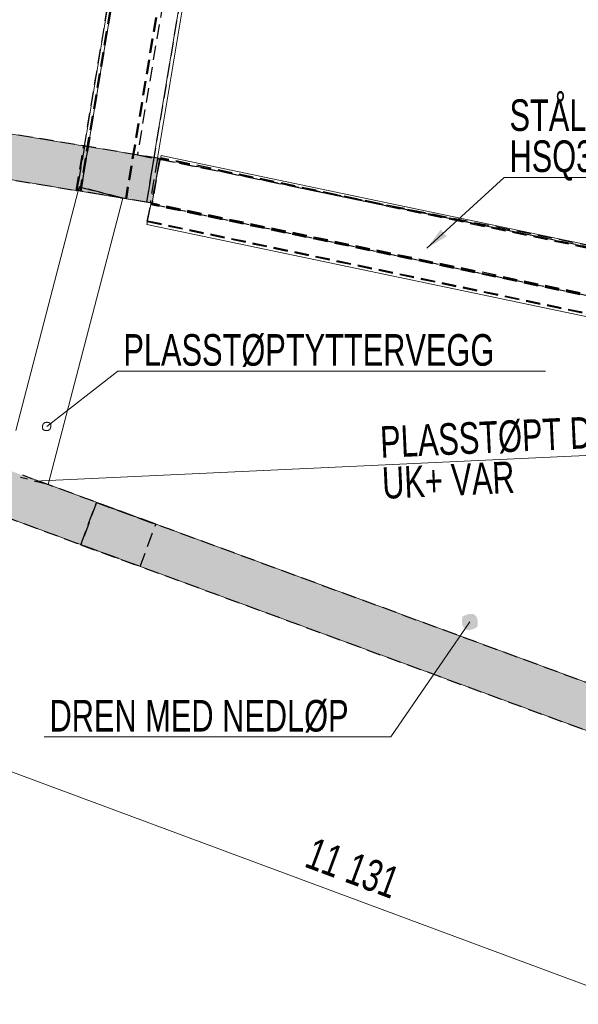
# Model space of a CAD drawing. Header units: millimetres. Extents: x 58962 to 143062, y 63981 to 123381.
# Tile 3 of 13: x 80740 to 86928, y 75058 to 85970. Entities that reach past the tile are written whole.
import ezdxf

# ---------------------------------------------------------------- set-up
doc = ezdxf.new("R2010")
doc.units = ezdxf.units.MM
doc.header["$LTSCALE"] = 100
doc.linetypes.add('HIDDEN', pattern=[2.38125, 1.5875, -0.79375])
doc.linetypes.add('XKITLINE00', pattern=[0])
for name, color, linetype, lineweight in [('GraphicObject', 6, 'Continuous', 0), ('Part', 2, 'Continuous', 0), ('Part_Hidden', 7, 'Continuous', 0), ('PartMark', 3, 'Continuous', 0), ('Text', 3, 'Continuous', 0), ('Z-DIMENSIONS', 1, 'Continuous', 0)]:
    doc.layers.add(name, color=color, linetype=linetype, lineweight=lineweight)
doc.styles.add('ARIAL_NARROW', font='ARIALN.TTF')

msp = doc.modelspace()

# ---------------------------------------------------------------- hatches: boundary and pattern name
at = {"layer": 'Part'}
for points in [[(76964, 85316), (82290, 84431), (82208, 83937), (76882, 84822), (76785, 84834), (76687, 84835), (76589, 84828), (76492, 84810), (76398, 84783), (76307, 84747), (76219, 84702), (76137, 84649), (76060, 84588), (75989, 84520), (75926, 84446), (75870, 84365), (75822, 84279), (75783, 84189), (75753, 84096), (75732, 84000), (75704, 83832), (75211, 83914), (75239, 84082), (75270, 84226), (75315, 84366), (75374, 84501), (75445, 84629), (75529, 84750), (75625, 84862), (75730, 84965), (75846, 85056), (75970, 85136), (76101, 85203), (76238, 85257), (76379, 85297), (76524, 85323), (76671, 85335), (76818, 85333)], [(78541, 81742), (90111, 77485), (89939, 77016), (78368, 81273)]]:
    msp.add_hatch(color=253, dxfattribs=at).paths.add_polyline_path(points, flags=17)
at = {"layer": 'PartMark'}
msp.add_hatch(color=7, dxfattribs=at).paths.add_polyline_path([(85252, 83437), (85402, 83643), (85470, 83569)], flags=17)
at = {"layer": 'Text'}
msp.add_hatch(color=3, dxfattribs=at).paths.add_polyline_path([(85646, 79354), (85647, 79355), (85649, 79355), (85650, 79356), (85651, 79357), (85653, 79358), (85654, 79358), (85655, 79359), (85656, 79360), (85658, 79360), (85659, 79361), (85660, 79362), (85662, 79363), (85663, 79363), (85664, 79364), (85665, 79365), (85667, 79365), (85668, 79366), (85669, 79366), (85671, 79367), (85672, 79368), (85673, 79368), (85674, 79369), (85676, 79369), (85677, 79370), (85678, 79370), (85679, 79371), (85681, 79372), (85682, 79372), (85683, 79373), (85684, 79373), (85685, 79374), (85687, 79374), (85688, 79375), (85689, 79375), (85690, 79375), (85692, 79376), (85693, 79376), (85694, 79377), (85695, 79377), (85696, 79378), (85697, 79378), (85699, 79378), (85700, 79379), (85701, 79379), (85702, 79379), (85703, 79380), (85704, 79380), (85706, 79380), (85707, 79381), (85708, 79381), (85709, 79381), (85710, 79382), (85711, 79382), (85712, 79382), (85714, 79382), (85715, 79383), (85716, 79383), (85717, 79383), (85718, 79383), (85719, 79383), (85720, 79384), (85721, 79384), (85722, 79384), (85723, 79384), (85725, 79384), (85726, 79384), (85727, 79385), (85728, 79385), (85729, 79385), (85730, 79385), (85731, 79385), (85732, 79385), (85733, 79385), (85734, 79385), (85735, 79385), (85736, 79385), (85737, 79385), (85738, 79385), (85739, 79385), (85740, 79385), (85741, 79385), (85742, 79385), (85743, 79385), (85744, 79385), (85745, 79385), (85746, 79385), (85747, 79385), (85748, 79385), (85749, 79385), (85750, 79385), (85751, 79385), (85752, 79385), (85752, 79384), (85753, 79384), (85754, 79384), (85755, 79384), (85756, 79384), (85757, 79384), (85758, 79383), (85759, 79383), (85760, 79383), (85761, 79383), (85761, 79382), (85762, 79382), (85763, 79382), (85764, 79382), (85765, 79381), (85766, 79381), (85766, 79381), (85767, 79381), (85768, 79380), (85769, 79380), (85770, 79380), (85770, 79379), (85771, 79379), (85772, 79378), (85773, 79378), (85774, 79378), (85774, 79377), (85775, 79377), (85776, 79376), (85777, 79376), (85777, 79376), (85778, 79375), (85779, 79375), (85779, 79374), (85780, 79374), (85781, 79373), (85782, 79373), (85782, 79372), (85783, 79372), (85784, 79371), (85784, 79371), (85785, 79370), (85786, 79370), (85786, 79369), (85787, 79368), (85787, 79368), (85788, 79367), (85789, 79367), (85789, 79366), (85790, 79365), (85791, 79365), (85791, 79364), (85792, 79363), (85792, 79363), (85793, 79362), (85793, 79361), (85794, 79361), (85794, 79360), (85795, 79359), (85796, 79359), (85796, 79358), (85797, 79357), (85797, 79356), (85798, 79356), (85798, 79355), (85799, 79354), (85799, 79353), (85800, 79353), (85800, 79352), (85800, 79351), (85801, 79350), (85801, 79349), (85802, 79348), (85802, 79348), (85803, 79347), (85803, 79346), (85803, 79345), (85804, 79344), (85804, 79343), (85805, 79342), (85805, 79341), (85805, 79341), (85806, 79340), (85806, 79339), (85806, 79338), (85807, 79337), (85807, 79336), (85807, 79335), (85808, 79334), (85808, 79333), (85808, 79332), (85809, 79331), (85809, 79330), (85809, 79329), (85809, 79328), (85810, 79327), (85810, 79326), (85810, 79325), (85810, 79324), (85811, 79323), (85811, 79321), (85811, 79320), (85811, 79319), (85812, 79318), (85812, 79317), (85812, 79316), (85812, 79315), (85812, 79314), (85812, 79312), (85813, 79311), (85813, 79310), (85813, 79309), (85813, 79308), (85813, 79307), (85813, 79305), (85813, 79304), (85813, 79303), (85814, 79302), (85814, 79301), (85814, 79299), (85814, 79298), (85814, 79297), (85814, 79296), (85814, 79294), (85814, 79293), (85814, 79292), (85814, 79291), (85814, 79289), (85814, 79288), (85814, 79287), (85814, 79285), (85814, 79284), (85814, 79283), (85814, 79281), (85814, 79280), (85814, 79279), (85814, 79277), (85814, 79276), (85814, 79275), (85814, 79273), (85813, 79272), (85813, 79270), (85813, 79269), (85813, 79268), (85813, 79266), (85813, 79265), (85813, 79263), (85813, 79262), (85812, 79261), (85812, 79259), (85812, 79258), (85812, 79256), (85812, 79255), (85812, 79253), (85811, 79252), (85811, 79250), (85811, 79249), (85811, 79247), (85811, 79246), (85810, 79244), (85810, 79243), (85810, 79241), (85810, 79240), (85808, 79239), (85807, 79238), (85806, 79238), (85804, 79237), (85803, 79236), (85802, 79235), (85800, 79235), (85799, 79234), (85798, 79233), (85796, 79232), (85795, 79232), (85794, 79231), (85793, 79230), (85791, 79230), (85790, 79229), (85789, 79228), (85787, 79228), (85786, 79227), (85785, 79227), (85784, 79226), (85782, 79225), (85781, 79225), (85780, 79224), (85779, 79224), (85777, 79223), (85776, 79222), (85775, 79222), (85774, 79221), (85772, 79221), (85771, 79220), (85770, 79220), (85769, 79219), (85768, 79219), (85766, 79218), (85765, 79218), (85764, 79217), (85763, 79217), (85761, 79217), (85760, 79216), (85759, 79216), (85758, 79215), (85757, 79215), (85756, 79215), (85754, 79214), (85753, 79214), (85752, 79214), (85751, 79213), (85750, 79213), (85749, 79213), (85747, 79212), (85746, 79212), (85745, 79212), (85744, 79211), (85743, 79211), (85742, 79211), (85741, 79211), (85739, 79210), (85738, 79210), (85737, 79210), (85736, 79210), (85735, 79209), (85734, 79209), (85733, 79209), (85732, 79209), (85731, 79209), (85730, 79209), (85729, 79208), (85728, 79208), (85726, 79208), (85725, 79208), (85724, 79208), (85723, 79208), (85722, 79208), (85721, 79208), (85720, 79208), (85719, 79208), (85718, 79208), (85717, 79208), (85716, 79208), (85715, 79208), (85714, 79208), (85713, 79208), (85712, 79208), (85711, 79208), (85710, 79208), (85709, 79208), (85708, 79208), (85707, 79208), (85706, 79208), (85705, 79208), (85704, 79208), (85704, 79208), (85703, 79208), (85702, 79209), (85701, 79209), (85700, 79209), (85699, 79209), (85698, 79209), (85697, 79209), (85696, 79210), (85695, 79210), (85695, 79210), (85694, 79210), (85693, 79210), (85692, 79211), (85691, 79211), (85690, 79211), (85689, 79211), (85689, 79212), (85688, 79212), (85687, 79212), (85686, 79213), (85685, 79213), (85685, 79213), (85684, 79214), (85683, 79214), (85682, 79214), (85681, 79215), (85681, 79215), (85680, 79216), (85679, 79216), (85678, 79216), (85678, 79217), (85677, 79217), (85676, 79218), (85675, 79218), (85675, 79219), (85674, 79219), (85673, 79220), (85673, 79220), (85672, 79221), (85671, 79221), (85671, 79222), (85670, 79222), (85669, 79223), (85669, 79223), (85668, 79224), (85667, 79224), (85667, 79225), (85666, 79226), (85665, 79226), (85665, 79227), (85664, 79227), (85664, 79228), (85663, 79229), (85663, 79229), (85662, 79230), (85661, 79231), (85661, 79231), (85660, 79232), (85660, 79233), (85659, 79234), (85659, 79234), (85658, 79235), (85658, 79236), (85657, 79236), (85657, 79237), (85656, 79238), (85656, 79239), (85655, 79240), (85655, 79240), (85654, 79241), (85654, 79242), (85653, 79243), (85653, 79244), (85652, 79244), (85652, 79245), (85652, 79246), (85651, 79247), (85651, 79248), (85650, 79249), (85650, 79250), (85650, 79251), (85649, 79251), (85649, 79252), (85648, 79253), (85648, 79254), (85648, 79255), (85647, 79256), (85647, 79257), (85647, 79258), (85646, 79259), (85646, 79260), (85646, 79261), (85646, 79262), (85645, 79263), (85645, 79264), (85645, 79265), (85644, 79266), (85644, 79267), (85644, 79268), (85644, 79269), (85643, 79270), (85643, 79271), (85643, 79273), (85643, 79274), (85643, 79275), (85642, 79276), (85642, 79277), (85642, 79278), (85642, 79279), (85642, 79280), (85642, 79282), (85641, 79283), (85641, 79284), (85641, 79285), (85641, 79286), (85641, 79287), (85641, 79289), (85641, 79290), (85641, 79291), (85641, 79292), (85641, 79294), (85640, 79295), (85640, 79296), (85640, 79297), (85640, 79299), (85640, 79300), (85640, 79301), (85640, 79302), (85640, 79304), (85640, 79305), (85640, 79306), (85640, 79308), (85640, 79309), (85640, 79310), (85640, 79312), (85640, 79313), (85640, 79314), (85640, 79316), (85640, 79317), (85641, 79318), (85641, 79320), (85641, 79321), (85641, 79322), (85641, 79324), (85641, 79325), (85641, 79327), (85641, 79328), (85641, 79329), (85642, 79331), (85642, 79332), (85642, 79334), (85642, 79335), (85642, 79337), (85642, 79338), (85643, 79340), (85643, 79341), (85643, 79343), (85643, 79344), (85643, 79346), (85644, 79347), (85644, 79349), (85644, 79350), (85644, 79352), (85645, 79353)], flags=17)

# ---------------------------------------------------------------- linework, layer by layer
at = {"layer": 'GraphicObject', "color": 3, "linetype": 'Continuous', "lineweight": 0}
msp.add_line((93938, 81463), (80906, 80854), dxfattribs=at)
at = {"layer": 'Part', "color": 7, "linetype": 'XKITLINE00', "lineweight": 0}
for p, q in [((82604, 91478), (81458, 84569)), ((82604, 91478), (81458, 84569)), ((82643, 91471), (81497, 84562)), ((83373, 91349), (82227, 84441)), ((83373, 91349), (82227, 84441)), ((83412, 91342), (82267, 84434)), ((76964, 85316), (82290, 84431)), ((82208, 83937), (77173, 84774)), ((82308, 84464), (82249, 84184)), ((93967, 82017), (82308, 84464)), ((82290, 84431), (82208, 83937)), ((82298, 84420), (82288, 84422)), ((81388, 84074), (80696, 81418)), ((81376, 84076), (81367, 84077)), ((81367, 84077), (81367, 84077)), ((81388, 84074), (81376, 84076)), ((81376, 84076), (81376, 84076)), ((81376, 84076), (81376, 84076)), ((81376, 84076), (81388, 84074)), ((81883, 83991), (81056, 80817)), ((82208, 83937), (81883, 83991)), ((82197, 83939), (82147, 83701)), ((93891, 81236), (82147, 83701)), ((78368, 81273), (89939, 77016)), ((90111, 77485), (80774, 80921))]:
    msp.add_line(p, q, dxfattribs=at)
at = {"layer": 'Part_Hidden', "linetype": 'HIDDEN', "lineweight": 25}
for p, q in [((85863, 107287), (82044, 84473)), ((85863, 107287), (82044, 84473)), ((81376, 84076), (82644, 91722)), ((82674, 91717), (81405, 84071)), ((82685, 91715), (81417, 84069)), ((83179, 91633), (81911, 83987)), ((83191, 91631), (81922, 83985)), ((83413, 91594), (82145, 83948)), ((82290, 84431), (76964, 85316)), ((77173, 84774), (81368, 84077)), ((81367, 84077), (81449, 84570)), ((81368, 84077), (81450, 84570)), ((81458, 84569), (81376, 84076)), ((81458, 84569), (81376, 84076)), ((81497, 84562), (81415, 84069)), ((82044, 84473), (82288, 84422)), ((82044, 84473), (88501, 83178)), ((82227, 84441), (82145, 83948)), ((82227, 84441), (82145, 83948)), ((82267, 84434), (82185, 83941)), ((82290, 84431), (82208, 83937)), ((91096, 82620), (82298, 84420)), ((94044, 81964), (82300, 84429)), ((94046, 81976), (82303, 84440)), ((82249, 84184), (82197, 83939)), ((81367, 84077), (81368, 84077)), ((81883, 83991), (81376, 84076)), ((82145, 83948), (81376, 84076)), ((81399, 84117), (81388, 84074)), ((82145, 83948), (81388, 84074)), ((81415, 84069), (81388, 84074)), ((81883, 83991), (81399, 84117)), ((81399, 84117), (81883, 83991)), ((81883, 83991), (81883, 83991)), ((81883, 83991), (81883, 83991)), ((82185, 83941), (82145, 83948)), ((82154, 83732), (82195, 83928)), ((93936, 81453), (82193, 83918)), ((93938, 81463), (82195, 83928)), ((82195, 83928), (93938, 81463)), ((93941, 81475), (82197, 83939)), ((82154, 83732), (93897, 81267)), ((82156, 83742), (93899, 81277)), ((91666, 76380), (78368, 81273)), ((81056, 80817), (80750, 80896)), ((91838, 76850), (80774, 80921)), ((81418, 80151), (81591, 80620)), ((81591, 80620), (81418, 80151)), ((82248, 80378), (81591, 80620)), ((81591, 80620), (82248, 80378)), ((81615, 80611), (82221, 80388)), ((82075, 79909), (82248, 80378)), ((82075, 79909), (82248, 80378)), ((81418, 80151), (82075, 79909))]:
    msp.add_line(p, q, dxfattribs=at)
at = {"layer": 'PartMark', "color": 7, "linetype": 'Continuous', "lineweight": 0}
for p, q in [((85252, 83437), (86106, 84222)), ((86106, 84222), (88608, 84222)), ((81040, 81461), (81829, 82075)), ((81829, 82075), (86565, 82075)), ((80992, 81461), (80993, 81462)), ((80992, 81460), (80992, 81461)), ((80992, 81461), (80992, 81461)), ((80992, 81459), (80992, 81460)), ((80992, 81460), (80992, 81460)), ((80992, 81458), (80992, 81459)), ((80992, 81459), (80992, 81459)), ((80992, 81457), (80992, 81458)), ((80992, 81458), (80992, 81458)), ((80992, 81456), (80992, 81457)), ((80992, 81457), (80992, 81457)), ((80992, 81455), (80992, 81456)), ((80992, 81456), (80992, 81456)), ((80992, 81454), (80992, 81455)), ((80992, 81455), (80992, 81455)), ((80992, 81453), (80992, 81454)), ((80992, 81454), (80992, 81454)), ((80992, 81454), (80992, 81454)), ((80992, 81452), (80992, 81453)), ((80992, 81453), (80992, 81453)), ((80992, 81451), (80992, 81452)), ((80992, 81452), (80992, 81452)), ((80992, 81450), (80992, 81451)), ((80992, 81451), (80992, 81451)), ((80992, 81449), (80992, 81450)), ((80992, 81450), (80992, 81450)), ((80992, 81448), (80992, 81449)), ((80992, 81449), (80992, 81449)), ((80992, 81449), (80992, 81449)), ((80992, 81447), (80992, 81448)), ((80992, 81448), (80992, 81448)), ((80992, 81446), (80992, 81447)), ((80992, 81447), (80992, 81447)), ((80992, 81445), (80992, 81446)), ((80992, 81446), (80992, 81446)), ((80992, 81446), (80992, 81446)), ((80993, 81445), (80992, 81445)), ((80993, 81466), (80993, 81467)), ((80993, 81467), (80994, 81467)), ((80993, 81465), (80993, 81466)), ((80993, 81466), (80993, 81466)), ((80993, 81464), (80993, 81465)), ((80993, 81465), (80993, 81465)), ((80993, 81463), (80993, 81464)), ((80993, 81464), (80993, 81464)), ((80993, 81462), (80993, 81463)), ((80993, 81463), (80993, 81463)), ((80993, 81462), (80993, 81462)), ((80993, 81444), (80993, 81445)), ((80993, 81443), (80993, 81444)), ((80993, 81444), (80993, 81444)), ((80993, 81442), (80993, 81443)), ((80993, 81443), (80993, 81443)), ((80993, 81443), (80993, 81443)), ((80993, 81441), (80993, 81442)), ((80993, 81442), (80993, 81442)), ((80994, 81440), (80993, 81441)), ((80993, 81441), (80993, 81441)), ((80993, 81441), (80993, 81441)), ((80994, 81470), (80994, 81471)), ((80994, 81471), (80995, 81471)), ((80994, 81469), (80994, 81470)), ((80994, 81470), (80994, 81470)), ((80994, 81468), (80994, 81469)), ((80994, 81469), (80994, 81469)), ((80994, 81467), (80994, 81468)), ((80994, 81439), (80994, 81440)), ((80994, 81440), (80994, 81440)), ((80994, 81440), (80994, 81440)), ((80994, 81438), (80994, 81439)), ((80994, 81439), (80994, 81439)), ((80995, 81438), (80994, 81438)), ((80994, 81438), (80994, 81438)), ((80995, 81474), (80995, 81475)), ((80995, 81475), (80996, 81475)), ((80995, 81473), (80995, 81474)), ((80995, 81472), (80995, 81473)), ((80995, 81473), (80995, 81473)), ((80995, 81471), (80995, 81472)), ((80995, 81472), (80995, 81472)), ((80995, 81437), (80995, 81438)), ((80995, 81436), (80995, 81437)), ((80995, 81437), (80995, 81437)), ((80995, 81437), (80995, 81437)), ((80995, 81435), (80995, 81436)), ((80995, 81436), (80995, 81436)), ((80996, 81435), (80995, 81435)), ((80996, 81477), (80997, 81478)), ((80996, 81476), (80996, 81477)), ((80996, 81477), (80996, 81477)), ((80996, 81475), (80996, 81476)), ((80996, 81476), (80996, 81476)), ((80996, 81434), (80996, 81435)), ((80996, 81435), (80996, 81435)), ((80997, 81433), (80996, 81434)), ((80996, 81434), (80996, 81434)), ((80996, 81434), (80996, 81434)), ((80997, 81480), (80998, 81481)), ((80997, 81479), (80997, 81480)), ((80997, 81480), (80997, 81480)), ((80997, 81478), (80997, 81479)), ((80997, 81478), (80997, 81478)), ((80997, 81432), (80997, 81433)), ((80997, 81433), (80997, 81433)), ((80998, 81432), (80997, 81432)), ((80998, 81482), (80999, 81483)), ((80998, 81481), (80998, 81482)), ((80998, 81482), (80998, 81482)), ((80998, 81481), (80998, 81481)), ((80998, 81431), (80998, 81432)), ((80999, 81430), (80998, 81431)), ((80999, 81485), (81000, 81486)), ((80999, 81484), (80999, 81485)), ((80999, 81485), (80999, 81485)), ((80999, 81483), (80999, 81484)), ((80999, 81484), (80999, 81484)), ((81000, 81429), (80999, 81430)), ((80999, 81430), (80999, 81430)), ((81000, 81487), (81000, 81488)), ((81000, 81488), (81001, 81488)), ((81000, 81486), (81000, 81487)), ((81000, 81487), (81000, 81487)), ((81001, 81428), (81000, 81429)), ((81000, 81429), (81000, 81429)), ((81001, 81489), (81002, 81490)), ((81001, 81488), (81001, 81489)), ((81001, 81489), (81001, 81489)), ((81001, 81427), (81001, 81428)), ((81002, 81427), (81001, 81427)), ((81002, 81490), (81002, 81491)), ((81002, 81491), (81003, 81491)), ((81002, 81490), (81002, 81490)), ((81002, 81426), (81002, 81427)), ((81003, 81426), (81002, 81426)), ((81003, 81491), (81003, 81492)), ((81003, 81492), (81004, 81492)), ((81004, 81425), (81003, 81426)), ((81004, 81492), (81004, 81493)), ((81004, 81493), (81004, 81493)), ((81004, 81493), (81005, 81493)), ((81005, 81424), (81004, 81425)), ((81004, 81425), (81004, 81425)), ((81005, 81493), (81005, 81494)), ((81005, 81494), (81006, 81494)), ((81006, 81423), (81005, 81424)), ((81005, 81424), (81005, 81424)), ((81006, 81494), (81006, 81495)), ((81006, 81495), (81007, 81495)), ((81007, 81423), (81006, 81423)), ((81006, 81423), (81006, 81423)), ((81007, 81495), (81007, 81496)), ((81007, 81496), (81008, 81496)), ((81007, 81495), (81007, 81495)), ((81008, 81423), (81007, 81423)), ((81007, 81423), (81007, 81423)), ((81008, 81496), (81008, 81497)), ((81008, 81497), (81009, 81497)), ((81008, 81422), (81008, 81423)), ((81009, 81422), (81008, 81422)), ((81008, 81422), (81008, 81422)), ((81009, 81497), (81010, 81498)), ((81009, 81497), (81009, 81497)), ((81010, 81421), (81009, 81422)), ((81009, 81422), (81009, 81422)), ((81009, 81422), (81009, 81422)), ((81010, 81498), (81010, 81498)), ((81010, 81498), (81011, 81498)), ((81011, 81421), (81010, 81421)), ((81010, 81421), (81010, 81421)), ((81010, 81421), (81010, 81421)), ((81011, 81498), (81011, 81499)), ((81011, 81499), (81012, 81499)), ((81012, 81421), (81011, 81421)), ((81011, 81421), (81011, 81421)), ((81012, 81499), (81012, 81500)), ((81012, 81500), (81013, 81500)), ((81012, 81420), (81012, 81421)), ((81013, 81420), (81012, 81420)), ((81012, 81420), (81012, 81420)), ((81013, 81500), (81014, 81501)), ((81013, 81500), (81013, 81500)), ((81014, 81420), (81013, 81420)), ((81013, 81420), (81013, 81420)), ((81014, 81501), (81014, 81501)), ((81014, 81501), (81015, 81501)), ((81014, 81419), (81014, 81420)), ((81014, 81420), (81014, 81420)), ((81015, 81419), (81014, 81419)), ((81015, 81501), (81015, 81502)), ((81015, 81502), (81015, 81502)), ((81015, 81502), (81016, 81502)), ((81016, 81419), (81015, 81419)), ((81015, 81419), (81015, 81419)), ((81016, 81502), (81016, 81503)), ((81016, 81503), (81017, 81503)), ((81017, 81419), (81016, 81419)), ((81016, 81419), (81016, 81419)), ((81016, 81419), (81016, 81419)), ((81017, 81503), (81018, 81504)), ((81017, 81503), (81017, 81503)), ((81017, 81418), (81017, 81419)), ((81018, 81418), (81017, 81418)), ((81018, 81504), (81018, 81504)), ((81018, 81504), (81019, 81504)), ((81019, 81418), (81018, 81418)), ((81018, 81418), (81018, 81418)), ((81019, 81504), (81020, 81505)), ((81019, 81504), (81019, 81504)), ((81020, 81418), (81019, 81418)), ((81019, 81418), (81019, 81418)), ((81020, 81505), (81020, 81505)), ((81020, 81505), (81021, 81505)), ((81021, 81418), (81020, 81418)), ((81020, 81418), (81020, 81418)), ((81020, 81418), (81020, 81418)), ((81022, 81506), (81021, 81505)), ((81022, 81506), (81021, 81505)), ((81021, 81505), (81021, 81505)), ((81021, 81417), (81021, 81418)), ((81022, 81417), (81021, 81417)), ((81023, 81506), (81022, 81506)), ((81023, 81506), (81022, 81506)), ((81023, 81417), (81022, 81417)), ((81022, 81417), (81022, 81417)), ((81024, 81506), (81023, 81506)), ((81023, 81506), (81023, 81506)), ((81024, 81506), (81023, 81506)), ((81023, 81506), (81023, 81506)), ((81024, 81417), (81023, 81417)), ((81023, 81417), (81023, 81417)), ((81025, 81506), (81024, 81506)), ((81025, 81506), (81024, 81506)), ((81025, 81417), (81024, 81417)), ((81024, 81417), (81024, 81417)), ((81026, 81506), (81025, 81506)), ((81025, 81506), (81025, 81506)), ((81026, 81506), (81025, 81506)), ((81025, 81506), (81025, 81506)), ((81026, 81417), (81025, 81417)), ((81025, 81417), (81025, 81417)), ((81027, 81506), (81026, 81506)), ((81026, 81506), (81026, 81506)), ((81027, 81506), (81026, 81506)), ((81026, 81506), (81026, 81506)), ((81027, 81417), (81026, 81417)), ((81026, 81417), (81026, 81417)), ((81028, 81506), (81027, 81506)), ((81028, 81506), (81027, 81506)), ((81028, 81416), (81027, 81417)), ((81027, 81417), (81027, 81417)), ((81029, 81507), (81028, 81507)), ((81028, 81507), (81028, 81506)), ((81029, 81507), (81028, 81507)), ((81028, 81507), (81028, 81506)), ((81029, 81416), (81028, 81416)), ((81028, 81416), (81028, 81416)), ((81030, 81507), (81029, 81507)), ((81030, 81507), (81029, 81507)), ((81030, 81416), (81029, 81416)), ((81029, 81416), (81029, 81416)), ((81031, 81507), (81030, 81507)), ((81030, 81507), (81030, 81507)), ((81031, 81507), (81030, 81507)), ((81030, 81507), (81030, 81507)), ((81031, 81416), (81030, 81416)), ((81030, 81416), (81030, 81416)), ((81032, 81507), (81031, 81507)), ((81031, 81507), (81031, 81507)), ((81032, 81507), (81031, 81507)), ((81031, 81507), (81031, 81507)), ((81032, 81416), (81031, 81416)), ((81031, 81416), (81031, 81416)), ((81033, 81507), (81032, 81507)), ((81033, 81507), (81032, 81507)), ((81033, 81416), (81032, 81416)), ((81032, 81416), (81032, 81416)), ((81034, 81507), (81033, 81507)), ((81033, 81507), (81033, 81507)), ((81034, 81507), (81033, 81507)), ((81033, 81507), (81033, 81507)), ((81034, 81416), (81033, 81416)), ((81035, 81507), (81034, 81507)), ((81034, 81507), (81034, 81507)), ((81035, 81507), (81034, 81507)), ((81034, 81507), (81034, 81507)), ((81035, 81416), (81034, 81416)), ((81034, 81416), (81034, 81416)), ((81036, 81507), (81035, 81507)), ((81036, 81507), (81035, 81507)), ((81036, 81416), (81035, 81416)), ((81035, 81416), (81035, 81416)), ((81037, 81507), (81036, 81507)), ((81036, 81507), (81036, 81507)), ((81037, 81507), (81036, 81507)), ((81036, 81507), (81036, 81507)), ((81037, 81416), (81036, 81416)), ((81036, 81416), (81036, 81416)), ((81038, 81507), (81037, 81507)), ((81037, 81507), (81037, 81507)), ((81038, 81507), (81037, 81507)), ((81037, 81507), (81037, 81507)), ((81038, 81416), (81037, 81416)), ((81037, 81416), (81037, 81416)), ((81039, 81508), (81038, 81507)), ((81039, 81508), (81038, 81507)), ((81039, 81416), (81038, 81416)), ((81040, 81508), (81039, 81508)), ((81039, 81508), (81039, 81508)), ((81040, 81508), (81039, 81508)), ((81039, 81508), (81039, 81508)), ((81040, 81416), (81039, 81416)), ((81039, 81416), (81039, 81416)), ((81041, 81508), (81040, 81508)), ((81040, 81508), (81040, 81508)), ((81041, 81508), (81040, 81508)), ((81040, 81508), (81040, 81508)), ((81041, 81416), (81040, 81416)), ((81040, 81416), (81040, 81416)), ((81042, 81508), (81041, 81508)), ((81041, 81508), (81041, 81508)), ((81042, 81508), (81041, 81508)), ((81041, 81508), (81041, 81508)), ((81042, 81416), (81041, 81416)), ((81041, 81416), (81041, 81416)), ((81043, 81508), (81042, 81508)), ((81042, 81508), (81042, 81508)), ((81043, 81508), (81042, 81508)), ((81042, 81508), (81042, 81508)), ((81043, 81416), (81042, 81416)), ((81044, 81508), (81043, 81508)), ((81044, 81508), (81043, 81508)), ((81044, 81416), (81043, 81416)), ((81043, 81416), (81043, 81416)), ((81045, 81508), (81044, 81508)), ((81044, 81508), (81044, 81508)), ((81045, 81508), (81044, 81508)), ((81044, 81508), (81044, 81508)), ((81045, 81416), (81044, 81416)), ((81044, 81416), (81044, 81416)), ((81046, 81508), (81045, 81508)), ((81045, 81508), (81045, 81508)), ((81046, 81508), (81045, 81508)), ((81045, 81508), (81045, 81508)), ((81046, 81417), (81045, 81416)), ((81047, 81508), (81046, 81508)), ((81046, 81508), (81046, 81508)), ((81047, 81508), (81046, 81508)), ((81046, 81508), (81046, 81508)), ((81047, 81417), (81046, 81417)), ((81046, 81417), (81046, 81417)), ((81048, 81507), (81047, 81508)), ((81047, 81508), (81047, 81508)), ((81048, 81507), (81047, 81508)), ((81047, 81508), (81047, 81508)), ((81048, 81417), (81047, 81417)), ((81047, 81417), (81047, 81417)), ((81049, 81507), (81048, 81507)), ((81048, 81507), (81048, 81507)), ((81049, 81507), (81048, 81507)), ((81048, 81507), (81048, 81507)), ((81049, 81417), (81048, 81417)), ((81050, 81507), (81049, 81507)), ((81049, 81507), (81049, 81507)), ((81050, 81507), (81049, 81507)), ((81049, 81507), (81049, 81507)), ((81050, 81417), (81049, 81417)), ((81049, 81417), (81049, 81417)), ((81051, 81507), (81050, 81507)), ((81051, 81507), (81050, 81507)), ((81051, 81417), (81050, 81417)), ((81050, 81417), (81050, 81417)), ((81052, 81507), (81051, 81507)), ((81051, 81507), (81051, 81507)), ((81052, 81507), (81051, 81507)), ((81051, 81507), (81051, 81507)), ((81052, 81417), (81051, 81417)), ((81053, 81507), (81052, 81507)), ((81052, 81507), (81052, 81507)), ((81053, 81507), (81052, 81507)), ((81052, 81507), (81052, 81507)), ((81053, 81417), (81052, 81417)), ((81052, 81417), (81052, 81417)), ((81054, 81507), (81053, 81507)), ((81053, 81507), (81053, 81507)), ((81054, 81507), (81053, 81507)), ((81053, 81507), (81053, 81507)), ((81054, 81418), (81053, 81417)), ((81055, 81507), (81054, 81507)), ((81054, 81507), (81054, 81507)), ((81055, 81507), (81054, 81507)), ((81054, 81507), (81054, 81507)), ((81055, 81418), (81054, 81418)), ((81054, 81418), (81054, 81418)), ((81056, 81507), (81055, 81507)), ((81055, 81507), (81055, 81507)), ((81055, 81507), (81055, 81507)), ((81056, 81507), (81055, 81507)), ((81055, 81507), (81055, 81507)), ((81055, 81507), (81055, 81507)), ((81056, 81418), (81055, 81418)), ((81055, 81418), (81055, 81418)), ((81056, 81506), (81056, 81507)), ((81056, 81506), (81056, 81507)), ((81057, 81506), (81056, 81506)), ((81057, 81506), (81056, 81506)), ((81057, 81418), (81056, 81418)), ((81058, 81506), (81057, 81506)), ((81057, 81506), (81057, 81506)), ((81058, 81506), (81057, 81506)), ((81057, 81506), (81057, 81506)), ((81057, 81418), (81058, 81419)), ((81057, 81418), (81057, 81418)), ((81059, 81506), (81058, 81506)), ((81058, 81506), (81058, 81506)), ((81059, 81506), (81058, 81506)), ((81058, 81506), (81058, 81506)), ((81058, 81419), (81058, 81419)), ((81058, 81419), (81059, 81419)), ((81060, 81506), (81059, 81506)), ((81059, 81506), (81059, 81506)), ((81060, 81506), (81059, 81506)), ((81059, 81506), (81059, 81506)), ((81059, 81419), (81060, 81420)), ((81059, 81419), (81059, 81419)), ((81061, 81506), (81060, 81506)), ((81060, 81506), (81060, 81506)), ((81061, 81506), (81060, 81506)), ((81060, 81506), (81060, 81506)), ((81060, 81420), (81060, 81420)), ((81060, 81420), (81061, 81420)), ((81061, 81505), (81061, 81506)), ((81061, 81505), (81061, 81506)), ((81062, 81505), (81061, 81505)), ((81061, 81505), (81061, 81505)), ((81062, 81505), (81061, 81505)), ((81061, 81505), (81061, 81505)), ((81061, 81420), (81061, 81421)), ((81061, 81421), (81062, 81421)), ((81063, 81505), (81062, 81505)), ((81062, 81505), (81062, 81505)), ((81063, 81505), (81062, 81505)), ((81062, 81505), (81062, 81505)), ((81062, 81421), (81063, 81422)), ((81062, 81421), (81062, 81421)), ((81064, 81505), (81063, 81505)), ((81063, 81505), (81063, 81505)), ((81064, 81505), (81063, 81505)), ((81063, 81505), (81063, 81505)), ((81063, 81422), (81063, 81422)), ((81063, 81422), (81064, 81422)), ((81064, 81504), (81064, 81505)), ((81064, 81504), (81064, 81505)), ((81065, 81504), (81064, 81504)), ((81064, 81504), (81064, 81504)), ((81065, 81504), (81064, 81504)), ((81064, 81504), (81064, 81504)), ((81064, 81422), (81064, 81423)), ((81064, 81423), (81065, 81423)), ((81066, 81504), (81065, 81504)), ((81065, 81504), (81065, 81504)), ((81066, 81504), (81065, 81504)), ((81065, 81504), (81065, 81504)), ((81065, 81423), (81066, 81424)), ((81065, 81423), (81065, 81423)), ((81067, 81503), (81066, 81504)), ((81066, 81504), (81066, 81504)), ((81066, 81504), (81066, 81504)), ((81067, 81503), (81066, 81504)), ((81066, 81504), (81066, 81504)), ((81066, 81504), (81066, 81504)), ((81066, 81424), (81066, 81424)), ((81066, 81424), (81067, 81424)), ((81068, 81503), (81067, 81503)), ((81067, 81503), (81067, 81503)), ((81068, 81503), (81067, 81503)), ((81067, 81503), (81067, 81503)), ((81067, 81424), (81067, 81425)), ((81067, 81425), (81068, 81425)), ((81069, 81503), (81068, 81503)), ((81068, 81503), (81068, 81503)), ((81068, 81503), (81068, 81503)), ((81069, 81503), (81068, 81503)), ((81068, 81503), (81068, 81503)), ((81068, 81503), (81068, 81503)), ((81068, 81425), (81069, 81426)), ((81068, 81425), (81068, 81425)), ((81069, 81502), (81069, 81503)), ((81069, 81502), (81069, 81503)), ((81070, 81502), (81069, 81502)), ((81069, 81502), (81069, 81502)), ((81070, 81502), (81069, 81502)), ((81069, 81502), (81069, 81502)), ((81069, 81426), (81069, 81426)), ((81069, 81426), (81070, 81426)), ((81071, 81502), (81070, 81502)), ((81070, 81502), (81070, 81502)), ((81071, 81502), (81070, 81502)), ((81070, 81502), (81070, 81502)), ((81070, 81426), (81070, 81427)), ((81070, 81427), (81071, 81427)), ((81071, 81501), (81071, 81502)), ((81071, 81501), (81071, 81502)), ((81072, 81501), (81071, 81501)), ((81071, 81501), (81071, 81501)), ((81072, 81501), (81071, 81501)), ((81071, 81501), (81071, 81501)), ((81071, 81427), (81071, 81428)), ((81071, 81428), (81071, 81428)), ((81071, 81428), (81072, 81428)), ((81072, 81500), (81072, 81501)), ((81072, 81501), (81072, 81501)), ((81072, 81500), (81072, 81501)), ((81072, 81501), (81072, 81501)), ((81073, 81500), (81072, 81500)), ((81073, 81500), (81072, 81500)), ((81072, 81428), (81072, 81429)), ((81072, 81429), (81073, 81429)), ((81074, 81499), (81073, 81500)), ((81073, 81500), (81073, 81500)), ((81074, 81499), (81073, 81500)), ((81073, 81500), (81073, 81500)), ((81073, 81429), (81073, 81430)), ((81073, 81430), (81074, 81430)), ((81075, 81499), (81074, 81499)), ((81075, 81499), (81074, 81499)), ((81074, 81430), (81074, 81431)), ((81074, 81431), (81075, 81431)), ((81074, 81430), (81074, 81430)), ((81075, 81498), (81075, 81499)), ((81075, 81498), (81075, 81499)), ((81076, 81498), (81075, 81498)), ((81076, 81498), (81075, 81498)), ((81075, 81431), (81075, 81432)), ((81075, 81432), (81076, 81432)), ((81076, 81497), (81076, 81498)), ((81076, 81497), (81076, 81498)), ((81077, 81497), (81076, 81497)), ((81077, 81497), (81076, 81497)), ((81076, 81432), (81076, 81433)), ((81076, 81433), (81077, 81433)), ((81076, 81432), (81076, 81432)), ((81078, 81496), (81077, 81497)), ((81078, 81496), (81077, 81497)), ((81077, 81434), (81078, 81435)), ((81077, 81434), (81078, 81435)), ((81077, 81434), (81077, 81434)), ((81077, 81434), (81077, 81434)), ((81077, 81433), (81077, 81434)), ((81079, 81495), (81078, 81496)), ((81078, 81496), (81078, 81496)), ((81079, 81495), (81078, 81496)), ((81078, 81496), (81078, 81496)), ((81078, 81436), (81078, 81437)), ((81078, 81437), (81079, 81437)), ((81078, 81436), (81078, 81437)), ((81078, 81437), (81079, 81437)), ((81078, 81435), (81078, 81436)), ((81078, 81435), (81078, 81436)), ((81078, 81435), (81078, 81435)), ((81078, 81435), (81078, 81435)), ((81080, 81494), (81079, 81495)), ((81079, 81495), (81079, 81495)), ((81080, 81494), (81079, 81495)), ((81079, 81495), (81079, 81495)), ((81079, 81438), (81079, 81439)), ((81079, 81439), (81080, 81439)), ((81079, 81438), (81079, 81439)), ((81079, 81439), (81080, 81439)), ((81079, 81437), (81079, 81438)), ((81079, 81438), (81079, 81438)), ((81079, 81437), (81079, 81438)), ((81079, 81438), (81079, 81438)), ((81080, 81493), (81080, 81494)), ((81080, 81493), (81080, 81494)), ((81081, 81493), (81080, 81493)), ((81081, 81493), (81080, 81493)), ((81080, 81441), (81081, 81442)), ((81080, 81441), (81081, 81442)), ((81080, 81440), (81080, 81441)), ((81080, 81441), (81080, 81441)), ((81080, 81440), (81080, 81441)), ((81080, 81441), (81080, 81441)), ((81080, 81439), (81080, 81440)), ((81080, 81439), (81080, 81440)), ((81081, 81492), (81081, 81493)), ((81081, 81492), (81081, 81493)), ((81082, 81491), (81081, 81492)), ((81081, 81492), (81081, 81492)), ((81082, 81491), (81081, 81492)), ((81081, 81492), (81081, 81492)), ((81081, 81443), (81081, 81444)), ((81081, 81444), (81082, 81444)), ((81081, 81443), (81081, 81444)), ((81081, 81444), (81082, 81444)), ((81081, 81442), (81081, 81443)), ((81081, 81442), (81081, 81443)), ((81081, 81442), (81081, 81442)), ((81081, 81442), (81081, 81442)), ((81082, 81490), (81082, 81491)), ((81082, 81490), (81082, 81491)), ((81083, 81490), (81082, 81490)), ((81082, 81490), (81082, 81490)), ((81083, 81490), (81082, 81490)), ((81082, 81490), (81082, 81490)), ((81082, 81446), (81083, 81447)), ((81082, 81446), (81083, 81447)), ((81082, 81445), (81082, 81446)), ((81082, 81446), (81082, 81446)), ((81082, 81445), (81082, 81446)), ((81082, 81446), (81082, 81446)), ((81082, 81444), (81082, 81445)), ((81082, 81445), (81082, 81445)), ((81082, 81444), (81082, 81445)), ((81082, 81445), (81082, 81445)), ((81083, 81489), (81083, 81490)), ((81083, 81489), (81083, 81490)), ((81083, 81488), (81083, 81489)), ((81083, 81489), (81083, 81489)), ((81083, 81489), (81083, 81489)), ((81083, 81488), (81083, 81489)), ((81083, 81489), (81083, 81489)), ((81083, 81489), (81083, 81489)), ((81084, 81488), (81083, 81488)), ((81083, 81488), (81083, 81488)), ((81084, 81488), (81083, 81488)), ((81083, 81488), (81083, 81488)), ((81083, 81449), (81083, 81450)), ((81083, 81450), (81084, 81450)), ((81083, 81449), (81083, 81450)), ((81083, 81450), (81084, 81450)), ((81083, 81448), (81083, 81449)), ((81083, 81449), (81083, 81449)), ((81083, 81448), (81083, 81449)), ((81083, 81449), (81083, 81449)), ((81083, 81447), (81083, 81448)), ((81083, 81448), (81083, 81448)), ((81083, 81447), (81083, 81448)), ((81083, 81448), (81083, 81448)), ((81084, 81487), (81084, 81488)), ((81084, 81487), (81084, 81488)), ((81084, 81486), (81084, 81487)), ((81084, 81487), (81084, 81487)), ((81084, 81486), (81084, 81487)), ((81084, 81487), (81084, 81487)), ((81085, 81485), (81084, 81486)), ((81084, 81486), (81084, 81486)), ((81084, 81486), (81084, 81486)), ((81085, 81485), (81084, 81486)), ((81084, 81486), (81084, 81486)), ((81084, 81486), (81084, 81486)), ((81084, 81453), (81084, 81454)), ((81084, 81454), (81085, 81454)), ((81084, 81453), (81084, 81454)), ((81084, 81454), (81085, 81454)), ((81084, 81452), (81084, 81453)), ((81084, 81452), (81084, 81453)), ((81084, 81451), (81084, 81452)), ((81084, 81452), (81084, 81452)), ((81084, 81451), (81084, 81452)), ((81084, 81452), (81084, 81452)), ((81084, 81450), (81084, 81451)), ((81084, 81451), (81084, 81451)), ((81084, 81450), (81084, 81451)), ((81084, 81451), (81084, 81451)), ((81085, 81484), (81085, 81485)), ((81085, 81485), (81085, 81485)), ((81085, 81485), (81085, 81485)), ((81085, 81484), (81085, 81485)), ((81085, 81485), (81085, 81485)), ((81085, 81485), (81085, 81485)), ((81085, 81483), (81085, 81484)), ((81085, 81484), (81085, 81484)), ((81085, 81483), (81085, 81484)), ((81085, 81484), (81085, 81484)), ((81086, 81482), (81085, 81483)), ((81085, 81483), (81085, 81483)), ((81085, 81483), (81085, 81483)), ((81086, 81482), (81085, 81483)), ((81085, 81483), (81085, 81483)), ((81085, 81483), (81085, 81483)), ((81085, 81457), (81085, 81458)), ((81085, 81458), (81086, 81458)), ((81085, 81457), (81085, 81458)), ((81085, 81458), (81086, 81458)), ((81085, 81456), (81085, 81457)), ((81085, 81457), (81085, 81457)), ((81085, 81456), (81085, 81457)), ((81085, 81457), (81085, 81457)), ((81085, 81455), (81085, 81456)), ((81085, 81456), (81085, 81456)), ((81085, 81455), (81085, 81456)), ((81085, 81456), (81085, 81456)), ((81085, 81454), (81085, 81455)), ((81085, 81455), (81085, 81455)), ((81085, 81454), (81085, 81455)), ((81085, 81455), (81085, 81455)), ((81086, 81481), (81086, 81482)), ((81086, 81482), (81086, 81482)), ((81086, 81481), (81086, 81482)), ((81086, 81482), (81086, 81482)), ((81086, 81480), (81086, 81481)), ((81086, 81481), (81086, 81481)), ((81086, 81481), (81086, 81481)), ((81086, 81480), (81086, 81481)), ((81086, 81481), (81086, 81481)), ((81086, 81481), (81086, 81481)), ((81086, 81479), (81086, 81480)), ((81086, 81480), (81086, 81480)), ((81086, 81479), (81086, 81480)), ((81086, 81480), (81086, 81480)), ((81086, 81478), (81086, 81479)), ((81086, 81479), (81086, 81479)), ((81086, 81479), (81086, 81479)), ((81086, 81478), (81086, 81479)), ((81086, 81479), (81086, 81479)), ((81086, 81479), (81086, 81479)), ((81087, 81477), (81086, 81478)), ((81086, 81478), (81086, 81478)), ((81087, 81477), (81086, 81478)), ((81086, 81478), (81086, 81478)), ((81086, 81463), (81087, 81464)), ((81086, 81463), (81087, 81464)), ((81086, 81462), (81086, 81463)), ((81086, 81463), (81086, 81463)), ((81086, 81462), (81086, 81463)), ((81086, 81463), (81086, 81463)), ((81086, 81461), (81086, 81462)), ((81086, 81462), (81086, 81462)), ((81086, 81461), (81086, 81462)), ((81086, 81462), (81086, 81462)), ((81086, 81460), (81086, 81461)), ((81086, 81461), (81086, 81461)), ((81086, 81460), (81086, 81461)), ((81086, 81461), (81086, 81461)), ((81086, 81459), (81086, 81460)), ((81086, 81460), (81086, 81460)), ((81086, 81459), (81086, 81460)), ((81086, 81460), (81086, 81460)), ((81086, 81458), (81086, 81459)), ((81086, 81459), (81086, 81459)), ((81086, 81458), (81086, 81459)), ((81086, 81459), (81086, 81459)), ((81087, 81476), (81087, 81477)), ((81087, 81477), (81087, 81477)), ((81087, 81476), (81087, 81477)), ((81087, 81477), (81087, 81477)), ((81087, 81475), (81087, 81476)), ((81087, 81476), (81087, 81476)), ((81087, 81476), (81087, 81476)), ((81087, 81475), (81087, 81476)), ((81087, 81476), (81087, 81476)), ((81087, 81476), (81087, 81476)), ((81087, 81474), (81087, 81475)), ((81087, 81475), (81087, 81475)), ((81087, 81474), (81087, 81475)), ((81087, 81475), (81087, 81475)), ((81087, 81473), (81087, 81474)), ((81087, 81474), (81087, 81474)), ((81087, 81473), (81087, 81474)), ((81087, 81474), (81087, 81474)), ((81087, 81472), (81087, 81473)), ((81087, 81473), (81087, 81473)), ((81087, 81473), (81087, 81473)), ((81087, 81472), (81087, 81473)), ((81087, 81473), (81087, 81473)), ((81087, 81473), (81087, 81473)), ((81087, 81471), (81087, 81472)), ((81087, 81472), (81087, 81472)), ((81087, 81471), (81087, 81472)), ((81087, 81472), (81087, 81472)), ((81087, 81470), (81087, 81471)), ((81087, 81471), (81087, 81471)), ((81087, 81470), (81087, 81471)), ((81087, 81471), (81087, 81471)), ((81087, 81469), (81087, 81470)), ((81087, 81470), (81087, 81470)), ((81087, 81469), (81087, 81470)), ((81087, 81470), (81087, 81470)), ((81087, 81468), (81087, 81469)), ((81087, 81469), (81087, 81469)), ((81087, 81468), (81087, 81469)), ((81087, 81469), (81087, 81469)), ((81087, 81467), (81087, 81468)), ((81087, 81468), (81087, 81468)), ((81087, 81467), (81087, 81468)), ((81087, 81468), (81087, 81468)), ((81087, 81466), (81087, 81467)), ((81087, 81467), (81087, 81467)), ((81087, 81466), (81087, 81467)), ((81087, 81467), (81087, 81467)), ((81087, 81465), (81087, 81466)), ((81087, 81466), (81087, 81466)), ((81087, 81465), (81087, 81466)), ((81087, 81466), (81087, 81466)), ((81087, 81464), (81087, 81465)), ((81087, 81465), (81087, 81465)), ((81087, 81464), (81087, 81465)), ((81087, 81465), (81087, 81465)), ((81087, 81464), (81087, 81464)), ((81087, 81464), (81087, 81464))]:
    msp.add_line(p, q, dxfattribs=at)
at = {"layer": 'Text', "color": 3, "linetype": 'Continuous', "lineweight": 0}
for p in [(85727, 79296), (81011, 78021)]:
    msp.add_line(p, (84852, 78021), dxfattribs=at)
at = {"layer": 'Z-DIMENSIONS', "color": 7, "linetype": 'Continuous', "lineweight": 0}
msp.add_line((73946, 80129), (94811, 72368), dxfattribs=at)

# ---------------------------------------------------------------- texts
at = {"layer": 'PartMark', "color": 3, "style": 'ARIAL_NARROW', "width": 0.85}
for s, p in [('STÅLBJELKE', (86166, 84737)), ('HSQ305-87', (86166, 84282)), ('PLASSTØPTYTTERVEGG', (81889, 82135))]:
    msp.add_text(s, height=350, dxfattribs=at).set_placement(p)
at = {"layer": 'Text', "color": 3, "style": 'ARIAL_NARROW', "width": 0.85}
for s, rotation, p in [('PLASSTØPT DEKKE  T=220 mm', -43.6078, (76608, 84829)), ('PLASSTØPT DEKKE T=220mm', 2.6757, (84742, 81113)), ('UK+ VAR', 2.6757, (84763, 80659))]:
    msp.add_text(s, height=350, rotation=rotation, dxfattribs=at).set_placement(p)
msp.add_text('DREN MED NEDLØP', height=350, dxfattribs=at).set_placement((81071, 78081))
at = {"layer": 'Z-DIMENSIONS', "color": 3, "style": 'ARIAL_NARROW', "width": 0.85}
msp.add_text('11 131', height=350, rotation=-20.403, dxfattribs=at).set_placement((83880, 76588))

doc.saveas('drawing.dxf')
